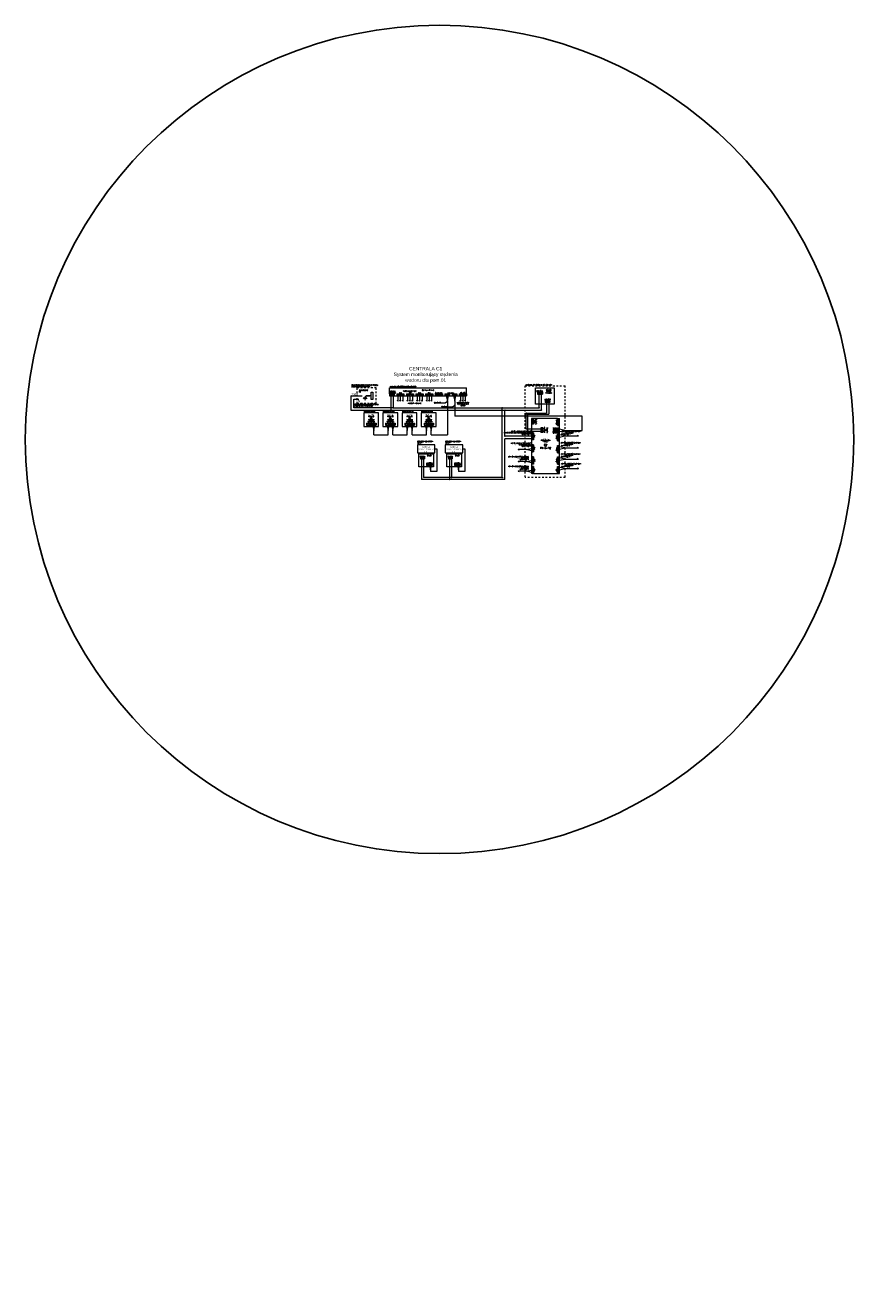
# Model space of a CAD drawing. Header units: millimetres. Extents: x -70269 to 35056, y -51814 to 48966.
# Tile 220 of 220: x 11019 to 35056, y -51814 to -15094. Entities that reach past the tile are written whole.
import ezdxf

# ---------------------------------------------------------------- set-up
doc = ezdxf.new("R2010")
doc.units = ezdxf.units.MM
doc.layers.add('moja', color=7, linetype='Continuous')
doc.styles.add('FDBES', font='simplex.shx')
doc.styles.get("Standard").update_dxf_attribs({"font": 'arial.ttf'})

msp = doc.modelspace()

# ---------------------------------------------------------------- hatches: boundary and pattern name
at = {"layer": 'moja', "lineweight": 5, "ltscale": 100}
h = msp.add_hatch(color=7, dxfattribs=at)
edge = h.paths.add_edge_path()
edge.add_line((23253, -19898), (23266, -19892))
h = msp.add_hatch(color=7, dxfattribs=at)
edge = h.paths.add_edge_path()
edge.add_line((23470, -20018), (23478, -20007))
h = msp.add_hatch(color=7, dxfattribs=at)
h.paths.add_polyline_path([(20928, -25930), (20922, -25915), (20918, -25919)])
h.paths.add_polyline_path([(20918, -25919), (20914, -25922), (20928, -25930)])
for points in [[(21820, -25970), (21831, -26005), (21843, -25970)], [(21890, -25970), (21901, -26005), (21913, -25970)], [(21960, -25970), (21971, -26005), (21982, -25970)], [(22099, -25970), (22110, -26005), (22122, -25970)], [(22169, -25970), (22180, -26005), (22192, -25970)], [(22250, -26005), (22239, -25970), (22261, -25970)], [(22401, -25970), (22389, -26005), (22378, -25970)], [(22471, -25970), (22459, -26005), (22448, -25970)], [(22541, -25970), (22530, -26005), (22519, -25970)], [(22657, -25970), (22668, -26005), (22680, -25970)], [(22738, -26005), (22727, -25970), (22750, -25970)], [(22820, -25970), (22809, -26005), (22798, -25970)], [(23634, -25970), (23645, -26005), (23656, -25970)], [(23703, -25970), (23715, -26005), (23726, -25970)], [(23797, -25970), (23785, -26005), (23774, -25970)], [(27033, -26995), (27033, -27018), (27068, -27007)], [(25351, -27395), (25351, -27417), (25317, -27406)], [(27033, -27344), (27033, -27367), (27068, -27356)], [(25351, -27744), (25351, -27766), (25317, -27755)], [(27033, -27670), (27033, -27692), (27068, -27681)], [(25351, -28023), (25351, -28045), (25317, -28034)], [(27033, -27949), (27033, -27971), (27068, -27960)]]:
    msp.add_hatch(color=256, dxfattribs=at).paths.add_polyline_path(points)
h = msp.add_hatch(color=7, dxfattribs=at)
edge = h.paths.add_edge_path()
edge.add_line((23257, -26020), (23266, -26008))
h = msp.add_hatch(color=7, dxfattribs=at)
edge = h.paths.add_edge_path()
edge.add_arc((21625, -26261), 8.42, 0, 360)
h = msp.add_hatch(color=7, dxfattribs=at)
edge = h.paths.add_edge_path()
edge.add_arc((21696, -26195), 8.42, 0, 360)
h = msp.add_hatch(color=7, dxfattribs=at)
edge = h.paths.add_edge_path()
edge.add_line((23465, -26129), (23478, -26123))
h = msp.add_hatch(color=7, dxfattribs=at)
edge = h.paths.add_edge_path()
edge.add_arc((24856, -26195), 8.42, 0, 360)
h = msp.add_hatch(color=7, dxfattribs=at)
edge = h.paths.add_edge_path()
edge.add_arc((24938, -26261), 8.42, 0, 360)
h = msp.add_hatch(color=7, dxfattribs=at)
edge = h.paths.add_edge_path()
edge.add_arc((25557, -26348), 8.42, 0, 360)
h = msp.add_hatch(color=7, dxfattribs=at)
edge = h.paths.add_edge_path()
edge.add_arc((25602, -26381), 8.42, 0, 360)
h = msp.add_hatch(color=7, dxfattribs=at)
edge = h.paths.add_edge_path()
edge.add_arc((25919, -26195), 8.42, 0, 360)
h = msp.add_hatch(color=7, dxfattribs=at)
edge = h.paths.add_edge_path()
edge.add_arc((25990, -26261), 8.42, 0, 360)
h = msp.add_hatch(color=7, dxfattribs=at)
edge = h.paths.add_edge_path()
edge.add_arc((24938, -27021), 8.42, 0, 360)
h = msp.add_hatch(color=7, dxfattribs=at)
edge = h.paths.add_edge_path()
edge.add_arc((23329, -28273), 8.42, 0, 360)
h = msp.add_hatch(color=7, dxfattribs=at)
edge = h.paths.add_edge_path()
edge.add_arc((23384, -28217), 8.42, 0, 360)
h = msp.add_hatch(color=7, dxfattribs=at)
edge = h.paths.add_edge_path()
edge.add_arc((24856, -28217), 8.42, 0, 360)
h = msp.add_hatch(color=7, dxfattribs=at)
edge = h.paths.add_edge_path()
edge.add_line((23157, -32049), (23166, -32038))
h = msp.add_hatch(color=7, dxfattribs=at)
edge = h.paths.add_edge_path()
edge.add_line((23370, -32164), (23378, -32153))
h = msp.add_hatch(color=7, dxfattribs=at)
edge = h.paths.add_edge_path()
edge.add_line((23257, -38460), (23266, -38448))
h = msp.add_hatch(color=7, dxfattribs=at)
edge = h.paths.add_edge_path()
edge.add_line((23470, -38575), (23478, -38563))
h = msp.add_hatch(color=7, dxfattribs=at)
edge = h.paths.add_edge_path()
edge.add_line((23257, -44996), (23266, -44984))
h = msp.add_hatch(color=7, dxfattribs=at)
edge = h.paths.add_edge_path()
edge.add_line((23470, -45111), (23478, -45099))
h = msp.add_hatch(color=7, dxfattribs=at)
edge = h.paths.add_edge_path()
edge.add_line((23253, -51694), (23266, -51688))
h = msp.add_hatch(color=7, dxfattribs=at)
edge = h.paths.add_edge_path()
edge.add_line((23470, -51814), (23478, -51803))

# ---------------------------------------------------------------- linework, layer by layer
at = {"color": 4}
msp.add_circle((23038, -27113), 12019, dxfattribs=at)
at = {"layer": 'moja', "color": 7, "lineweight": 5, "ltscale": 100}
for p, q in [((20649, -25669), (20649, -25619)), ((20699, -25619), (20649, -25619)), ((20799, -25619), (20749, -25619)), ((20899, -25619), (20849, -25619)), ((20999, -25619), (20949, -25619)), ((21099, -25619), (21049, -25619)), ((21199, -25619), (21149, -25619)), ((21199, -25669), (21199, -25619)), ((25523, -25604), (25523, -25554)), ((25523, -25554), (25573, -25554)), ((25523, -25704), (25523, -25654)), ((25623, -25554), (25673, -25554)), ((25723, -25554), (25773, -25554)), ((25823, -25554), (25873, -25554)), ((25923, -25554), (25973, -25554)), ((26023, -25554), (26073, -25554)), ((26123, -25554), (26173, -25554)), ((26223, -25554), (26273, -25554)), ((26330, -25554), (26380, -25554)), ((26430, -25554), (26480, -25554)), ((26530, -25554), (26580, -25554)), ((26636, -25554), (26686, -25554)), ((26686, -25604), (26686, -25554)), ((26686, -25704), (26686, -25654)), ((20469, -25849), (20789, -25849)), ((20649, -25769), (20649, -25719)), ((20649, -25869), (20649, -25819)), ((20649, -25969), (20649, -25919)), ((20649, -26069), (20649, -26019)), ((20699, -26069), (20649, -26069)), ((20799, -26069), (20749, -26069)), ((20908, -25849), (20818, -25924)), ((20835, -25910), (20851, -25930)), ((20899, -26069), (20849, -26069)), ((20851, -25930), (20870, -25914)), ((20886, -25933), (20867, -25949)), ((20867, -25949), (20883, -25968)), ((20870, -25914), (20886, -25933)), ((20880, -25873), (20928, -25930)), ((21054, -25849), (20908, -25849)), ((20908, -25849), (21019, -25849)), ((20922, -25915), (20914, -25922)), ((20928, -25930), (20914, -25922)), ((20928, -25930), (20922, -25915)), ((20999, -26069), (20949, -26069)), ((21099, -26069), (21049, -26069)), ((21199, -26069), (21149, -26069)), ((21199, -25769), (21199, -25719)), ((21199, -25869), (21199, -25819)), ((21199, -25969), (21199, -25919)), ((21199, -26069), (21199, -26019)), ((23204, -26059), (22885, -26059)), ((23266, -26008), (23204, -26059)), ((23266, -26008), (23253, -26014)), ((23253, -26014), (23257, -26020)), ((23266, -26008), (23257, -26020)), ((25523, -25804), (25523, -25754)), ((25523, -25904), (25523, -25854)), ((25523, -26004), (25523, -25954)), ((25523, -26104), (25523, -26054)), ((26686, -25804), (26686, -25754)), ((26686, -25904), (26686, -25854)), ((26686, -26004), (26686, -25954)), ((26686, -26104), (26686, -26054)), ((20469, -26261), (21663, -26261)), ((21625, -26261), (25990, -26261)), ((21696, -26195), (25919, -26195)), ((23416, -26174), (23098, -26174)), ((23478, -26123), (23416, -26174)), ((23478, -26123), (23465, -26129)), ((23465, -26129), (23470, -26135)), ((23478, -26123), (23470, -26135)), ((27181, -26432), (23478, -26432)), ((24856, -28217), (24856, -26195)), ((24938, -27021), (24938, -26261)), ((25523, -26204), (25523, -26154)), ((25523, -26304), (25523, -26254)), ((25523, -26404), (25523, -26354)), ((26686, -26204), (26686, -26154)), ((26686, -26304), (26686, -26254)), ((26686, -26404), (26686, -26354)), ((27181, -26848), (27181, -26432)), ((25523, -26504), (25523, -26454)), ((25523, -26604), (25523, -26554)), ((25523, -26704), (25523, -26654)), ((25523, -26804), (25523, -26754)), ((26686, -26504), (26686, -26454)), ((26686, -26604), (26686, -26554)), ((26686, -26704), (26686, -26654)), ((26686, -26804), (26686, -26754)), ((24938, -28273), (24938, -27092)), ((25523, -26904), (25523, -26854)), ((25523, -27004), (25523, -26954)), ((25523, -27104), (25523, -27054)), ((25523, -27204), (25523, -27154)), ((26679, -26848), (27181, -26848)), ((26686, -26904), (26686, -26854)), ((26686, -27004), (26686, -26954)), ((26686, -27104), (26686, -27054)), ((26686, -27204), (26686, -27154)), ((22903, -27383), (22960, -27383)), ((22960, -27383), (22960, -28044)), ((23715, -27383), (23771, -27383)), ((23771, -27383), (23771, -28044)), ((25523, -27304), (25523, -27254)), ((25523, -27404), (25523, -27354)), ((25523, -27504), (25523, -27454)), ((26686, -27304), (26686, -27254)), ((26686, -27404), (26686, -27354)), ((26686, -27504), (26686, -27454)), ((22488, -27630), (22488, -27678)), ((22488, -27630), (22599, -27630)), ((22488, -27678), (22599, -27678)), ((22518, -27678), (22518, -28273)), ((22544, -27630), (22544, -27678)), ((22573, -27678), (22573, -28217)), ((22599, -27630), (22599, -27678)), ((22662, -27819), (22662, -27866)), ((22662, -27819), (22828, -27819)), ((22828, -27866), (22662, -27866)), ((22718, -27819), (22718, -27866)), ((22747, -27866), (22777, -27990)), ((22773, -27819), (22773, -27866)), ((22777, -27990), (22803, -27866)), ((22828, -27819), (22828, -27866)), ((23300, -27630), (23300, -27678)), ((23300, -27630), (23410, -27630)), ((23300, -27678), (23410, -27678)), ((23329, -27678), (23329, -28273)), ((23355, -27630), (23355, -27678)), ((23384, -27678), (23384, -28217)), ((23410, -27630), (23410, -27678)), ((23474, -27819), (23474, -27866)), ((23474, -27819), (23639, -27819)), ((23639, -27866), (23474, -27866)), ((23529, -27819), (23529, -27866)), ((23558, -27866), (23588, -27990)), ((23584, -27819), (23584, -27866)), ((23588, -27990), (23614, -27866)), ((23639, -27819), (23639, -27866)), ((25523, -27604), (25523, -27554)), ((25523, -27704), (25523, -27654)), ((25523, -27804), (25523, -27754)), ((25523, -27904), (25523, -27854)), ((26686, -27604), (26686, -27554)), ((26686, -27704), (26686, -27654)), ((26686, -27804), (26686, -27754)), ((26686, -27904), (26686, -27854)), ((24938, -28273), (22518, -28273)), ((24856, -28217), (22573, -28217)), ((22777, -27990), (22777, -28044)), ((22960, -28044), (22777, -28044)), ((23588, -27990), (23588, -28044)), ((23771, -28044), (23588, -28044)), ((25523, -28004), (25523, -27954)), ((25523, -28104), (25523, -28054)), ((25523, -28204), (25523, -28154)), ((25523, -28204), (25547, -28204)), ((25603, -28204), (25653, -28204)), ((25703, -28204), (25753, -28204)), ((25810, -28204), (25860, -28204)), ((25910, -28204), (25960, -28204)), ((26016, -28204), (26066, -28204)), ((26116, -28204), (26166, -28204)), ((26223, -28204), (26273, -28204)), ((26323, -28204), (26373, -28204)), ((26430, -28204), (26480, -28204)), ((26530, -28204), (26580, -28204)), ((26636, -28204), (26686, -28204)), ((26686, -28004), (26686, -27954)), ((26686, -28104), (26686, -28054)), ((26686, -28204), (26686, -28154))]:
    msp.add_line(p, q, dxfattribs=at)
at = {"layer": 'moja', "lineweight": 5, "ltscale": 100}
for p, q in [((21588, -25789), (21588, -25619)), ((21588, -25619), (23820, -25619)), ((23820, -25789), (23820, -25619)), ((20469, -25849), (20469, -26261)), ((20556, -26195), (20556, -25948)), ((20556, -25948), (20696, -25948)), ((21588, -25789), (21588, -25849)), ((21588, -25789), (21727, -25789)), ((21588, -25849), (23820, -25849)), ((21625, -25849), (21625, -26261)), ((21658, -25789), (21658, -25849)), ((21696, -25849), (21696, -26195)), ((21727, -25789), (21727, -25849)), ((21797, -25789), (21797, -25849)), ((21797, -25789), (22006, -25789)), ((21831, -26005), (21820, -25970)), ((21820, -25970), (21843, -25970)), ((21831, -25849), (21831, -26005)), ((21831, -26005), (21843, -25970)), ((21867, -25789), (21867, -25849)), ((21901, -26005), (21890, -25970)), ((21890, -25970), (21913, -25970)), ((21901, -25849), (21901, -26005)), ((21901, -26005), (21913, -25970)), ((21937, -25789), (21937, -25849)), ((21971, -26005), (21960, -25970)), ((21960, -25970), (21982, -25970)), ((21971, -25849), (21971, -26005)), ((21971, -26005), (21982, -25970)), ((22006, -25789), (22006, -25849)), ((22076, -25789), (22076, -25849)), ((22076, -25789), (22285, -25789)), ((22110, -26005), (22099, -25970)), ((22099, -25970), (22122, -25970)), ((22110, -25849), (22110, -26005)), ((22110, -26005), (22122, -25970)), ((22146, -25789), (22146, -25849)), ((22180, -26005), (22169, -25970)), ((22169, -25970), (22192, -25970)), ((22180, -25849), (22180, -26005)), ((22180, -26005), (22192, -25970)), ((22216, -25789), (22216, -25849)), ((22250, -26005), (22239, -25970)), ((22239, -25970), (22261, -25970)), ((22250, -25849), (22250, -26005)), ((22250, -26005), (22261, -25970)), ((22285, -25789), (22285, -25849)), ((22355, -25789), (22355, -25849)), ((22355, -25789), (22564, -25789)), ((22389, -26005), (22378, -25970)), ((22378, -25970), (22401, -25970)), ((22389, -25849), (22389, -26005)), ((22389, -26005), (22401, -25970)), ((22425, -25789), (22425, -25849)), ((22459, -26005), (22448, -25970)), ((22448, -25970), (22471, -25970)), ((22459, -25849), (22459, -26005)), ((22459, -26005), (22471, -25970)), ((22495, -25789), (22495, -25849)), ((22530, -26005), (22519, -25970)), ((22519, -25970), (22541, -25970)), ((22530, -25849), (22530, -26005)), ((22530, -26005), (22541, -25970)), ((22564, -25789), (22564, -25849)), ((22634, -25789), (22634, -25849)), ((22634, -25789), (22843, -25789)), ((22668, -26005), (22657, -25970)), ((22657, -25970), (22680, -25970)), ((22668, -25849), (22668, -26005)), ((22668, -26005), (22680, -25970)), ((22704, -25789), (22704, -25849)), ((22738, -26005), (22727, -25970)), ((22727, -25970), (22750, -25970)), ((22738, -25849), (22738, -26005)), ((22738, -26005), (22750, -25970)), ((22774, -25789), (22774, -25849)), ((22809, -26005), (22798, -25970)), ((22798, -25970), (22820, -25970)), ((22809, -25849), (22809, -26005)), ((22809, -26005), (22820, -25970)), ((22843, -25789), (22843, -25849)), ((22913, -25789), (22913, -25849)), ((22913, -25789), (23122, -25789)), ((22983, -25789), (22983, -25849)), ((23053, -25789), (23053, -25849)), ((23122, -25789), (23122, -25849)), ((23192, -25789), (23192, -25849)), ((23192, -25789), (23332, -25789)), ((23262, -25789), (23262, -25849)), ((23266, -26005), (23266, -26976)), ((23332, -25789), (23332, -25849)), ((23401, -25789), (23401, -25849)), ((23401, -25789), (23541, -25789)), ((23471, -25789), (23471, -25849)), ((23478, -26005), (23478, -26432)), ((23541, -25789), (23541, -25849)), ((23611, -25789), (23611, -25849)), ((23611, -25789), (23820, -25789)), ((23645, -26005), (23634, -25970)), ((23634, -25970), (23656, -25970)), ((23645, -25849), (23645, -26005)), ((23645, -26005), (23656, -25970)), ((23680, -25789), (23680, -25849)), ((23715, -26005), (23703, -25970)), ((23703, -25970), (23726, -25970)), ((23715, -25849), (23715, -26005)), ((23715, -26005), (23726, -25970)), ((23750, -25789), (23750, -25849)), ((23785, -26005), (23774, -25970)), ((23774, -25970), (23797, -25970)), ((23785, -25849), (23785, -26005)), ((23785, -26005), (23797, -25970)), ((23820, -25789), (23820, -25849)), ((25883, -25740), (25883, -25801)), ((25883, -25740), (26023, -25740)), ((25883, -25801), (26023, -25801)), ((25919, -25801), (25919, -26195)), ((25953, -25740), (25953, -25801)), ((25990, -25801), (25990, -26261)), ((26023, -25740), (26023, -25801)), ((26103, -25978), (26103, -26039)), ((26103, -25978), (26242, -25978)), ((26242, -26039), (26103, -26039)), ((26141, -26039), (26141, -26348)), ((26173, -25978), (26173, -26039)), ((26211, -26039), (26211, -26381)), ((26242, -25978), (26242, -26039)), ((21696, -26195), (20556, -26195)), ((25557, -26811), (25557, -26348)), ((25557, -26348), (26141, -26348)), ((25602, -26381), (26211, -26381)), ((25602, -26882), (25602, -26381)), ((20919, -26636), (20919, -26696)), ((20919, -26636), (21198, -26636)), ((20919, -26696), (21198, -26696)), ((20989, -26636), (20989, -26696)), ((21059, -26636), (21059, -26696)), ((21092, -26696), (21130, -26851)), ((21128, -26636), (21128, -26696)), ((21130, -26851), (21163, -26696)), ((21198, -26636), (21198, -26696)), ((21475, -26636), (21475, -26696)), ((21475, -26636), (21754, -26636)), ((21475, -26696), (21754, -26696)), ((21509, -26696), (21547, -26851)), ((21545, -26636), (21545, -26696)), ((21547, -26851), (21580, -26696)), ((21615, -26636), (21615, -26696)), ((21649, -26696), (21687, -26851)), ((21685, -26636), (21685, -26696)), ((21687, -26851), (21720, -26696)), ((21754, -26636), (21754, -26696)), ((22032, -26636), (22032, -26696)), ((22032, -26636), (22311, -26636)), ((22032, -26696), (22311, -26696)), ((22066, -26696), (22103, -26851)), ((22102, -26636), (22102, -26696)), ((22103, -26851), (22136, -26696)), ((22171, -26636), (22171, -26696)), ((22205, -26696), (22243, -26851)), ((22241, -26636), (22241, -26696)), ((22243, -26851), (22276, -26696)), ((22311, -26636), (22311, -26696)), ((22588, -26636), (22588, -26696)), ((22588, -26636), (22867, -26636)), ((22588, -26696), (22867, -26696)), ((22622, -26696), (22660, -26851)), ((22658, -26636), (22658, -26696)), ((22660, -26851), (22693, -26696)), ((22728, -26636), (22728, -26696)), ((22762, -26696), (22799, -26851)), ((22798, -26636), (22798, -26696)), ((22799, -26851), (22832, -26696)), ((22867, -26636), (22867, -26696)), ((26463, -26500), (25708, -26500)), ((25708, -26500), (25708, -26709)), ((25768, -26527), (25708, -26527)), ((25708, -26527), (25708, -26666)), ((25768, -26596), (25708, -26596)), ((25768, -26666), (25708, -26666)), ((25708, -26709), (25708, -28104)), ((25768, -26527), (25768, -26666)), ((26038, -26775), (25977, -26775)), ((25977, -26775), (25977, -26914)), ((26038, -26775), (26038, -26914)), ((26375, -26779), (26435, -26779)), ((26375, -26918), (26375, -26779)), ((26435, -26918), (26435, -26779)), ((26463, -26709), (26463, -26500)), ((26463, -26500), (26524, -26500)), ((26463, -26570), (26524, -26570)), ((26463, -26639), (26524, -26639)), ((26463, -26709), (26524, -26709)), ((26463, -26779), (26524, -26779)), ((26463, -26918), (26463, -26779)), ((26524, -28104), (26524, -26500)), ((21130, -26976), (21130, -26851)), ((21130, -26976), (21547, -26976)), ((21547, -26976), (21547, -26851)), ((21687, -26976), (21687, -26851)), ((21687, -26976), (22103, -26976)), ((22103, -26976), (22103, -26851)), ((22243, -26976), (22243, -26851)), ((22243, -26976), (22660, -26976)), ((22660, -26976), (22660, -26851)), ((22799, -26976), (22799, -26851)), ((22799, -26976), (23266, -26976)), ((25708, -27021), (24938, -27021)), ((25708, -27092), (24938, -27092)), ((25708, -27092), (25552, -27092)), ((25977, -26811), (25557, -26811)), ((25977, -26882), (25602, -26882)), ((25768, -26918), (25708, -26918)), ((25768, -26988), (25708, -26988)), ((25768, -27058), (25708, -27058)), ((25768, -27128), (25708, -27128)), ((25768, -26918), (25768, -27128)), ((26038, -26844), (25977, -26844)), ((26038, -26914), (25977, -26914)), ((26375, -26849), (26435, -26849)), ((26375, -26918), (26435, -26918)), ((26463, -26849), (26524, -26849)), ((26463, -26918), (26524, -26918)), ((26463, -26942), (26524, -26942)), ((26463, -27151), (26463, -26942)), ((26463, -27012), (26524, -27012)), ((26463, -27081), (26524, -27081)), ((26463, -27151), (26524, -27151)), ((26679, -26848), (26524, -26815)), ((26524, -26886), (26679, -26848)), ((26679, -27007), (26524, -26974)), ((26524, -27044), (26679, -27007)), ((26679, -27007), (27068, -27007)), ((27068, -27007), (27033, -26995)), ((27068, -27007), (27033, -27018)), ((25317, -27406), (25351, -27395)), ((25552, -27406), (25317, -27406)), ((25317, -27406), (25351, -27417)), ((25552, -27406), (25708, -27373)), ((25708, -27444), (25552, -27406)), ((25768, -27267), (25708, -27267)), ((25768, -27337), (25708, -27337)), ((25768, -27407), (25708, -27407)), ((25768, -27476), (25708, -27476)), ((25768, -27267), (25768, -27476)), ((26463, -27291), (26524, -27291)), ((26463, -27500), (26463, -27291)), ((26463, -27360), (26524, -27360)), ((26463, -27430), (26524, -27430)), ((26463, -27500), (26524, -27500)), ((26679, -27356), (26524, -27322)), ((26524, -27393), (26679, -27356)), ((26679, -27356), (27068, -27356)), ((27068, -27356), (27033, -27344)), ((27068, -27356), (27033, -27367)), ((25317, -27755), (25351, -27744)), ((25552, -27755), (25317, -27755)), ((25317, -27755), (25351, -27766)), ((25552, -27755), (25708, -27722)), ((25708, -27793), (25552, -27755)), ((25768, -27616), (25708, -27616)), ((25768, -27616), (25708, -27616)), ((25768, -27686), (25708, -27686)), ((25768, -27755), (25708, -27755)), ((25768, -27825), (25708, -27825)), ((25768, -27895), (25708, -27895)), ((25768, -27616), (25768, -27825)), ((25768, -27895), (25768, -28104)), ((26463, -27616), (26524, -27616)), ((26463, -27825), (26464, -27616)), ((26463, -27686), (26524, -27686)), ((26463, -27755), (26524, -27755)), ((26463, -27825), (26524, -27825)), ((26463, -27895), (26524, -27895)), ((26463, -28104), (26463, -27895)), ((26679, -27681), (26524, -27648)), ((26524, -27718), (26679, -27681)), ((26679, -27681), (27068, -27681)), ((27068, -27681), (27033, -27670)), ((27068, -27681), (27033, -27692)), ((25317, -28034), (25351, -28023)), ((25552, -28034), (25317, -28034)), ((25317, -28034), (25351, -28045)), ((25552, -28034), (25708, -28001)), ((25708, -28072), (25552, -28034)), ((25768, -27965), (25708, -27965)), ((25768, -28034), (25708, -28034)), ((25768, -28104), (25708, -28104)), ((25768, -28104), (26463, -28104)), ((26463, -27965), (26524, -27965)), ((26463, -28034), (26524, -28034)), ((26463, -28104), (26524, -28104)), ((26679, -27960), (26524, -27927)), ((26524, -27997), (26679, -27960)), ((26679, -27960), (27068, -27960)), ((27068, -27960), (27033, -27949)), ((27068, -27960), (27033, -27971))]:
    msp.add_line(p, q, dxfattribs=at)
at = {"layer": 'moja', "linetype": 'Continuous', "lineweight": 5, "ltscale": 1000}
for p, q in [((23228, -25849), (23266, -26005)), ((23266, -26005), (23299, -25849)), ((23441, -25849), (23478, -26005)), ((23478, -26005), (23511, -25849))]:
    msp.add_line(p, q, dxfattribs=at)
at = {"layer": 'moja', "lineweight": 5, "ltscale": 100}
for points in [[(25819, -25619), (26363, -25619), (26363, -26090), (25819, -26090)], [(20840, -26741), (21269, -26741), (21269, -26343), (20840, -26343)], [(21396, -26741), (21825, -26741), (21825, -26343), (21396, -26343)], [(21953, -26741), (22381, -26741), (22381, -26343), (21953, -26343)], [(22509, -26741), (22938, -26741), (22938, -26343), (22509, -26343)]]:
    msp.add_lwpolyline(points, close=True, dxfattribs=at)
at = {"layer": 'moja', "color": 7, "lineweight": 5, "ltscale": 100}
for points in [[(21054, -25956), (21054, -25742), (21102, -25742), (21102, -25956)], [(22903, -27267), (22395, -27267), (22395, -27499), (22903, -27499)], [(22437, -27534), (22868, -27534), (22868, -27907), (22437, -27907)], [(23715, -27267), (23206, -27267), (23206, -27499), (23715, -27499)], [(23249, -27534), (23679, -27534), (23679, -27907), (23249, -27907)]]:
    msp.add_lwpolyline(points, close=True, dxfattribs=at)
for centre in [(21625, -26261), (21696, -26195), (24856, -26195), (24938, -26261), (25557, -26348), (25602, -26381), (25919, -26195), (25990, -26261), (24938, -27021), (23329, -28273), (23384, -28217), (24856, -28217)]:
    msp.add_circle(centre, 8.42, dxfattribs=at)

# ---------------------------------------------------------------- texts
at = {"layer": 'moja', "color": 7, "lineweight": 5, "width": 0.7}
msp.add_text('230V', height=67.5, dxfattribs=at).set_placement((20483, -25836))
at = {"layer": 'moja', "color": 7, "lineweight": 5}
msp.add_text('N', height=67.5, dxfattribs=at).set_placement((20667, -26031))
at = {"layer": 'moja', "color": 7, "lineweight": 5, "ltscale": 100, "attachment_point": 1, "style": 'FDBES'}
for s, insert, char_height, width in [('\\pxqc;\\P{\\fArial|b0|i0|c238|p34;\\H4x;CENTRALA C1^JSystem monitorujący stężenia wodoru dla pom.01}', (21521, -24965), 25, 2231.99), ('Doprowadzenie zasilania do centrali detekcji\\P(poza zakresem opracowania)', (20489, -25519), 25, 1979.94), ('zabezpieczenie  B6 ', (20707, -25669), 25, 303.8), ('\\P\\PLokalizacja: POMIESZCZENIE TECHNICZNE 02', (21604, -25484), 25, 1979.94), ('\\P\\PLokalizacja: POMIESZCZENIE TECHNICZNE 02', (25536, -25433), 25, 1979.94), ('\\A1;\\pxqc;\\P\\pq*;2x1,5mm{\\H0.7x;\\S2^ ;}', (22891, -25983), 25, 558.93), ('Rozdzielnia elektryczna 230 V AC 50 Hz \\P(poza zakresem opracowania) ', (20579, -26083), 25, 1979.94), ('\\P\\PLokalizacja:pom.01', (20844, -26212), 25, 1979.94), ('\\P\\PLokalizacja:pom.01', (21400, -26212), 25, 1979.94), ('\\P\\PLokalizacja:pom.01', (21957, -26212), 25, 1979.94), ('\\P\\PLokalizacja:pom.01', (22513, -26212), 25, 1979.94), ('\\A1;\\pxqc;\\P\\pq*;2x1,5mm{\\H0.7x;\\S2^ ;}', (23104, -26098), 25, 558.93), ('\\P\\PLokalizacja: Nad wejściem ^Jpom.01', (22397, -27073), 25, 1979.94), ('\\P\\PLokalizacja: Nad wejściem^Jpom.01', (23208, -27073), 25, 1979.94), ('\\pxqr;pom.01 wysterowanie automatyki\\Ptablica ostrzegawcza A/O (optyka+akustyka)\\PALARM PRÓG 1', (24320, -26859), 25, 1358.63), ('\\pxqr;pom.01 wysterowanie automatyki\\Psygnał do otwierania bram\\PALARM PRÓG 1', (24320, -27207), 25, 1358.63), ('\\pxqc;230V 50Hz', (22454, -27595), 19.8, 165.73), ('\\pxqc;Z1', (22488, -27639), 19.8, 55.24), ('\\pxqc;Z2', (22544, -27639), 19.8, 55.24), ('\\pxqc;+12VDC GND', (22637, -27788), 19.8, 197.43), ('\\pxqc;Z3', (22662, -27828), 19.8, 55.24), ('\\pxqc;\\PZASILACZ', (21858, -27537), 19.8, 1767.74), ('\\pxqc;Z4', (22718, -27828), 19.8, 55.24), ('\\pxqc;Z5', (22773, -27828), 19.8, 55.24), ('\\pxqc;230V 50Hz', (23265, -27595), 19.8, 165.73), ('\\pxqc;Z1', (23300, -27639), 19.8, 55.24), ('\\pxqc;Z2', (23355, -27639), 19.8, 55.24), ('\\pxqc;+12VDC GND', (23448, -27788), 19.8, 197.43), ('\\pxqc;Z3', (23474, -27828), 19.8, 55.24), ('\\pxqc;\\PZASILACZ', (22670, -27537), 19.8, 1767.74), ('\\pxqc;Z4', (23529, -27828), 19.8, 55.24), ('\\pxqc;Z5', (23584, -27828), 19.8, 55.24), ('\\pxqr;pom. 01 wysterowanie automatyki\\Psygnał do wentylacji\\PALARM PRÓG 1', (24259, -27599), 25, 1358.63), ('\\pxqr;pom. 01 wysterowanie automatyki\\Psygnał do wentylacji\\PALARM PRÓG 2', (24259, -27878), 25, 1358.63)]:
    msp.add_mtext(s, dxfattribs=dict(at, insert=insert, char_height=char_height, width=width))
at = {"layer": 'moja', "lineweight": 5, "ltscale": 100, "style": 'FDBES'}
for s, insert, char_height, width, attachment_point in [('\\pxqc;Zasilanie', (21611, -25704), 25, 139.5, 1), ('\\pxqc;Wyjścia przekaźnikowe', (21651, -25695), 25, 1046.25, 1), ('\\pxqc;\\PCENTRALA MSMR-16', (21588, -25628), 25, 2231.99, 1), ('\\pxqc;230V 50Hz', (25839, -25696), 25, 209.25, 1), ('\\pxqc;\\PZASILACZ\\PZSA-12\\PAkumulator', (25088, -25622), 25, 2231.99, 1), ('\\pxqc;Z1', (21588, -25800), 25, 69.75, 1), ('\\pxqc;230V50Hz', (21578, -25745), 25, 209.25, 1), ('\\pxqc;Z2', (21658, -25800), 25, 69.75, 1), ('\\pxqc;Z3', (21797, -25800), 25, 69.75, 1), ('\\pxqc;Pk1', (21797, -25751), 25, 207.44, 1), ('\\pxqc;Z4', (21867, -25800), 25, 69.75, 1), ('D+', (21937, -25789), 0.625, 69.75, 1), ('\\pxqc;Z5', (21937, -25800), 25, 69.75, 1), ('\\pxqc;Z6', (22076, -25800), 25, 69.75, 1), ('\\pxqr;przekaźniki nieaktywne', (21148, -26047), 25, 1358.63, 1), ('\\pxqc;Pk2', (22076, -25751), 25, 208.13, 1), ('\\pxqc;Z7', (22146, -25800), 25, 69.75, 1), ('\\pxqc;Z8', (22216, -25800), 25, 69.75, 1), ('\\pxqc;Z9', (22355, -25800), 25, 69.75, 1), ('\\pxqc;Z10', (22425, -25800), 25, 69.75, 1), ('\\pxqc;Pk3', (22355, -25751), 25, 208.13, 1), ('D+', (22495, -25789), 0.625, 69.75, 1), ('\\pxqc;Z11', (22495, -25800), 25, 69.75, 1), ('\\pxqc;Z12', (22634, -25800), 25, 69.75, 1), ('\\pxqc;Z13', (22704, -25800), 25, 69.75, 1), ('\\pxqc;Pk4', (22634, -25751), 25, 208.13, 1), ('D+', (22774, -25789), 0.625, 69.75, 1), ('\\pxqc;Z14', (22774, -25800), 25, 69.75, 1), ('\\pxqc;Sygnalizator', (22913, -25751), 25, 208.7, 1), ('\\pxqc;Z15', (22913, -25800), 25, 69.75, 1), ('\\pxqc;Z16', (22983, -25800), 25, 69.75, 1), ('D+', (23053, -25789), 0.625, 69.75, 1), ('\\pxqc;Z17', (23053, -25800), 25, 69.75, 1), ('\\pxqc;Z18', (23192, -25800), 25, 69.75, 1), ('\\pxqc;Z19', (23262, -25800), 25, 69.75, 1), ('\\pxqc;Linia pom.', (23192, -25751), 25, 348.75, 1), ('\\pxqc;Z20', (23401, -25800), 25, 69.75, 1), ('\\pxqc;Z21', (23471, -25800), 25, 69.75, 1), ('\\pxqc;\\PWyjście Modbus-RTU\\PInformacja do BMS\\P(opcja)', (22599, -25987), 25, 2231.99, 1), ('\\pxqc;Z22', (23611, -25800), 25, 69.75, 1), ('\\pxqc;RS-485', (23611, -25751), 25, 208.13, 1), ('\\pxqc;Z23', (23680, -25800), 25, 69.75, 1), ('D+', (23750, -25789), 0.625, 69.75, 1), ('\\pxqc;Z24', (23750, -25800), 25, 69.75, 1), ('\\pxqc;Z1', (25883, -25751), 25, 69.75, 1), ('\\pxqc;Z2', (25953, -25751), 25, 69.75, 1), ('\\pxqc;+12V GND', (26040, -25936), 25, 249.27, 1), ('\\pxqc;Z3', (26103, -25990), 25, 69.75, 1), ('\\pxqc;Z4', (26173, -25990), 25, 69.75, 1), ('\\pxqc;Z1', (20919, -26647), 25, 69.75, 1), ('\\pxqc;Z2', (20989, -26647), 25, 69.75, 1), ('\\pxqc;Z3', (21059, -26647), 25, 69.75, 1), ('\\pxqc;Z4', (21128, -26647), 25, 69.75, 1), ('\\pxqc;Z1', (21475, -26647), 25, 69.75, 1), ('\\pxqc;Z2', (21545, -26647), 25, 69.75, 1), ('\\pxqc;Z3', (21615, -26647), 25, 69.75, 1), ('\\pxqc;Z4', (21685, -26647), 25, 69.75, 1), ('\\pxqc;Z1', (22032, -26647), 25, 69.75, 1), ('\\pxqc;Z2', (22102, -26647), 25, 69.75, 1), ('\\pxqc;Z3', (22171, -26647), 25, 69.75, 1), ('\\pxqc;Z4', (22241, -26647), 25, 69.75, 1), ('\\pxqc;Z1', (22588, -26647), 25, 69.75, 1), ('\\pxqc;Z2', (22658, -26647), 25, 69.75, 1), ('\\pxqc;Z3', (22728, -26647), 25, 69.75, 1), ('\\pxqc;Z4', (22798, -26647), 25, 69.75, 1), ('\\pxqc;\\P\\P\\P\\P\\P\\P\\P\\P\\P\\P\\P\\P\\P\\PMODUŁ \\PPRZEKAŹNIKOWY \\PMP-8\\P\\P{\\H2x;C2\\PPK 5-12}', (25708, -26500), 25, 815.99, 1), ('\\pxql;pom.01 wysterowanie automatyki\\Psygnał do wentylacji^JALARM PRÓG 1', (27933, -26860), 25, 1358.63, 3), ('\\pxql;pom.01 wysterowanie automatyki\\Psygnał do wentylacji^JALARM PRÓG 2', (27923, -27192), 25, 1358.63, 3), ('\\pxql;pom.01 wysterowanie automatyki\\Psygnał do wentylacji^JALARM PRÓG 1', (27923, -27517), 25, 1358.63, 3), ('\\pxql;pom.01 wysterowanie automatyki\\Psygnał do wentylacji\\PALARM PRÓG 2', (27929, -27801), 25, 1358.63, 3)]:
    msp.add_mtext(s, dxfattribs=dict(at, insert=insert, char_height=char_height, width=width, attachment_point=attachment_point))
at = {"layer": 'moja', "color": 5, "lineweight": 5, "ltscale": 100, "char_height": 30, "width": 428.73, "attachment_point": 1, "style": 'FDBES'}
for s, insert in [('\\A1;\\pxqc;GŁOWICA \\PMGX-70\\PH2\\P40%DGW\\PADRES 04', (20840, -26378)), ('\\A1;\\pxqc;GŁOWICA \\PMGX-70\\PH2\\P40%DGW\\PADRES 03', (21396, -26378)), ('\\A1;\\pxqc;GŁOWICA \\PMGX-70\\PH2\\P40%DGW\\PADRES 02', (21953, -26378)), ('\\A1;\\pxqc;GŁOWICA \\PMGX-70\\PH2\\P40%DGW\\PADRES 01', (22509, -26378))]:
    msp.add_mtext(s, dxfattribs=dict(at, insert=insert))
at = {"layer": 'moja', "lineweight": 5, "ltscale": 100, "attachment_point": 1, "style": 'FDBES'}
for s, insert, char_height, width, rotation in [('\\pxqc;Z1', (25757, -26527), 25, 69.75, 270), ('\\pxqc;Z2', (25757, -26596), 25, 69.75, 270), ('\\pxqc;Zasilanie 230V', (25851, -26491), 25, 209.25, 270), ('\\pxqc;Z3', (26027, -26775), 25, 69.75, 270), ('\\pxqc;Zasilanie 12V\\PAku+Aku-', (26181, -26739), 25, 209.25, 270), ('\\pxqc;Linia pom.', (26332, -27023), 25, 348.75, 90), ('\\pxqc;Z30', (26386, -26849), 25, 69.75, 90), ('\\pxqc;RS-485', (26424, -26709), 25, 209.25, 90), ('\\pxqc;Z35', (26475, -26570), 25, 69.75, 90), ('\\pxqc;Z34', (26475, -26639), 25, 69.75, 90), ('\\pxqc;Z33', (26475, -26709), 25, 69.75, 90), ('\\pxqc;Z32', (26475, -26849), 25, 69.75, 90), ('\\pxqc;Z5', (25757, -26918), 25, 69.75, 270), ('\\pxqc;Z6', (25757, -26988), 25, 69.75, 270), ('\\pxqc;Z7', (25757, -27058), 25, 69.75, 270), ('\\pxqc;Pk5', (25806, -26918), 25, 209.25, 270), ('\\pxqc;Z4', (26027, -26844), 25, 69.75, 270), ('\\pxqc;Z29', (26386, -26918), 25, 69.75, 90), ('\\pxqc;Pk12', (26424, -27151), 25, 209.25, 90), ('D+', (26463, -27012), 0.625, 69.75, 90), ('\\pxqc;Z31', (26475, -26918), 25, 69.75, 90), ('\\pxqc;Z28', (26475, -27012), 25, 69.75, 90), ('\\pxqc;Z27', (26475, -27081), 25, 69.75, 90), ('\\pxqc;Z26', (26475, -27151), 25, 69.75, 90), ('\\pxqc;Z8', (25757, -27267), 25, 69.75, 270), ('\\pxqc;Z9', (25757, -27337), 25, 69.75, 270), ('\\pxqc;Z10', (25757, -27407), 25, 69.75, 270), ('\\pxqc;Pk6', (25806, -27267), 25, 209.25, 270), ('\\pxqc;Pk11', (26424, -27500), 25, 209.25, 90), ('\\pxqc;Z25', (26475, -27360), 25, 69.75, 90), ('\\pxqc;Z24', (26475, -27430), 25, 69.75, 90), ('\\pxqc;Z23', (26475, -27500), 25, 69.75, 90), ('\\pxqc;Z13', (25757, -27755), 25, 69.75, 270), ('\\pxqc;Z11', (25757, -27616), 25, 69.75, 270), ('\\pxqc;Z12', (25757, -27686), 25, 69.75, 270), ('\\pxqc;Z14', (25757, -27895), 25, 69.75, 270), ('D+', (25768, -27755), 0.625, 69.75, 270), ('\\pxqc;Pk7', (25806, -27616), 25, 209.25, 270), ('\\pxqc;Pk10', (26424, -27825), 25, 209.25, 90), ('D+', (26463, -27616), 0.625, 69.75, 90), ('\\pxqc;Z22', (26475, -27686), 25, 69.75, 90), ('\\pxqc;Z21', (26475, -27755), 25, 69.75, 90), ('\\pxqc;Z20', (26475, -27825), 25, 69.75, 90), ('\\pxqc;Z19', (26475, -27965), 25, 69.75, 90), ('\\pxqc;Z15', (25757, -27965), 25, 69.75, 270), ('\\pxqc;Z16', (25757, -28034), 25, 69.75, 270), ('D+', (25768, -28034), 0.625, 69.75, 270), ('\\pxqc;Pk8', (25806, -27895), 25, 209.25, 270), ('\\pxqc;Pk9', (26424, -28104), 25, 209.25, 90), ('\\pxqc;Z18', (26475, -28034), 25, 69.75, 90), ('\\pxqc;Z17', (26475, -28104), 25, 69.75, 90)]:
    msp.add_mtext(s, dxfattribs=dict(at, insert=insert, char_height=char_height, width=width, rotation=rotation))
at = {"layer": 'moja', "color": 7, "lineweight": 5, "ltscale": 100, "char_height": 17.32, "width": 1767.74, "attachment_point": 1}
for insert in [(21756, -27281), (22568, -27281)]:
    msp.add_mtext('\\A1;\\pxqc;\\P{\\H2.4x;TABLICA\\P OSTRZEGAWCZA\\PH2}', dxfattribs=dict(at, insert=insert))

doc.saveas('drawing.dxf')
